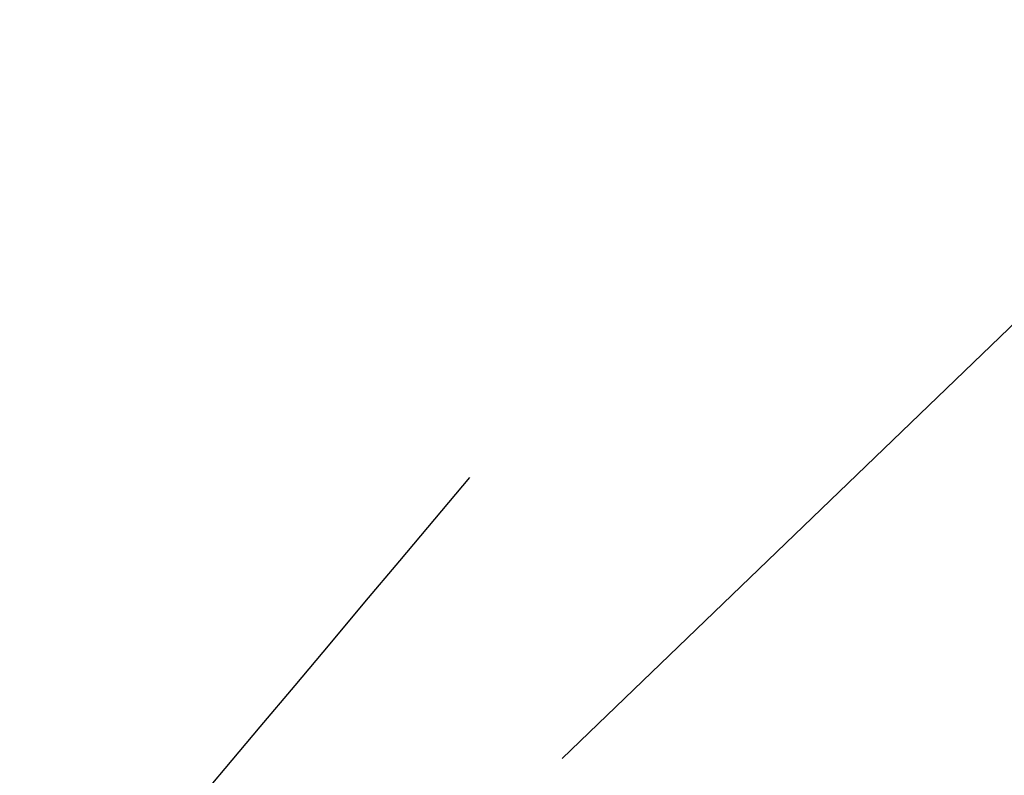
# Model space of a CAD drawing. Header units: millimetres. Extents: x 8 to 428, y 12 to 633.
# Tile 78 of 256: x 366.51044 to 366.51693, y 203.61241 to 203.61739. Entities that reach past the tile are written whole.
import ezdxf

# ---------------------------------------------------------------- set-up
doc = ezdxf.new("R2010")
doc.units = ezdxf.units.MM

msp = doc.modelspace()

# ---------------------------------------------------------------- linework, layer by layer
at = {"color": 7, "linetype": 'Continuous', "lineweight": 30}
msp.add_line((366.5140118, 203.61252), (366.5190725, 203.6173914), dxfattribs=at)
msp.add_open_spline([(366.5134015, 203.6143726), (366.5035679, 203.6026797), (366.4861646, 203.5819858), (366.4648881, 203.5537143), (366.4493944, 203.5319242), (366.4342304, 203.5095152), (366.4176979, 203.4835256), (366.4023061, 203.4573354), (366.3898838, 203.4348606), (366.3786633, 203.4135385), (366.3660837, 203.3881003), (366.3534116, 203.360448), (366.3420292, 203.3336094), (366.3325605, 203.3096142), (366.3245896, 203.2880289), (366.3178667, 203.2686843), (366.3117717, 203.2501261), (366.305451, 203.2297524), (366.2979454, 203.2037897), (366.2901653, 203.1740399), (366.2831409, 203.1439056), (366.2772405, 203.115761), (366.269753, 203.0758089), (366.2623659, 203.0268366), (366.256159, 202.9693808), (366.2521292, 202.9135726), (366.250041, 202.8544191), (366.2501779, 202.795279), (366.2522466, 202.7366629), (366.2562917, 202.676062), (366.2629962, 202.6096188), (366.2721736, 202.5421227), (366.2839063, 202.472805), (366.2973528, 202.4063311), (366.3119533, 202.3438702), (366.326354, 202.2885719), (366.3417688, 202.2343515), (366.3598845, 202.1757889), (366.3823597, 202.1092907), (366.4098928, 202.0349049), (366.443579, 201.952235), (366.4787318, 201.8737426), (366.5115696, 201.8057488), (366.5377092, 201.7543981), (366.5592994, 201.7136878), (366.5765381, 201.6821652), (366.5923632, 201.6538843), (366.6102383, 201.6226618), (366.6342317, 201.5819405), (366.665099, 201.5314512), (366.7019779, 201.4737658), (366.7424221, 201.4134422), (366.7847071, 201.3532942), (366.8278026, 201.294821), (366.8715938, 201.2380803), (366.9159067, 201.1832028), (366.9598155, 201.1312606), (367.0007012, 201.0849808), (367.0358584, 201.0467003), (367.062716, 201.0183852), (367.0826574, 200.9978404), (367.0995969, 200.9806665), (367.1193526, 200.9609867), (367.1446649, 200.9363527), (367.1759302, 200.9068132), (367.2133086, 200.8727344), (367.2551576, 200.8361458), (367.3089797, 200.7911912), (367.3700618, 200.7432314), (367.4351804, 200.6957557), (367.4919407, 200.6570514), (367.5418831, 200.6249843), (367.5842568, 200.5992506), (367.6233711, 200.5766236), (367.6626292, 200.5549566), (367.70739, 200.5316195), (367.7575635, 200.5071916), (367.8179783, 200.4800945), (367.8859132, 200.4528455), (367.9589692, 200.4275777), (368.0273385, 200.4076229), (368.0885861, 200.3928581), (368.1392296, 200.382964), (368.1859869, 200.3755558), (368.2327477, 200.369876), (368.2811505, 200.3661533), (368.3272871, 200.3645365), (368.3653161, 200.3646826), (368.3980441, 200.3658695), (368.4262249, 200.367618), (368.4568785, 200.3703488), (368.4916971, 200.3745388), (368.5256144, 200.3798869), (368.5545611, 200.3854434), (368.5769746, 200.3903036), (368.5993634, 200.395646), (368.6252524, 200.4024908), (368.6573794, 200.4120304), (368.6913044, 200.4234955), (368.7237368, 200.4358793), (368.7505877, 200.4471434), (368.7735545, 200.4575547), (368.79478, 200.4677967), (368.816182, 200.4787378), (368.8402858, 200.4919454), (368.8698282, 200.5092203), (368.8909378, 200.523039), (368.9017938, 200.5301455)], degree=3, knots=[0, 0, 0, 0, 0.010116, 0.017904, 0.023388, 0.028204, 0.036366, 0.043996, 0.048368, 0.053436, 0.060095, 0.067283, 0.073598, 0.079335, 0.084278, 0.088766, 0.092807, 0.097125, 0.102857, 0.110669, 0.117333, 0.123139, 0.129595, 0.144059, 0.155463, 0.166984, 0.18034, 0.193449, 0.204647, 0.217436, 0.23145, 0.24597, 0.259327, 0.274051, 0.286586, 0.297342, 0.307569, 0.319444, 0.332766, 0.347769, 0.36448, 0.382898, 0.395556, 0.406077, 0.414459, 0.4207, 0.42563, 0.432071, 0.440261, 0.45129, 0.46414, 0.477293, 0.490531, 0.503854, 0.51655, 0.529321, 0.542112, 0.553552, 0.563054, 0.57062, 0.575025, 0.57883, 0.583896, 0.59041, 0.59838, 0.607818, 0.618717, 0.629743, 0.647739, 0.663448, 0.676842, 0.688354, 0.698816, 0.706666, 0.715694, 0.726066, 0.737616, 0.750197, 0.767352, 0.783935, 0.799272, 0.813096, 0.824694, 0.832958, 0.843906, 0.855286, 0.864815, 0.874278, 0.880374, 0.886472, 0.892978, 0.900761, 0.909723, 0.915861, 0.920501, 0.925088, 0.931169, 0.938315, 0.947461, 0.955171, 0.961623, 0.966925, 0.971353, 0.977233, 0.984371, 0.991962, 1, 1, 1, 1], dxfattribs=at)

doc.saveas('drawing.dxf')
